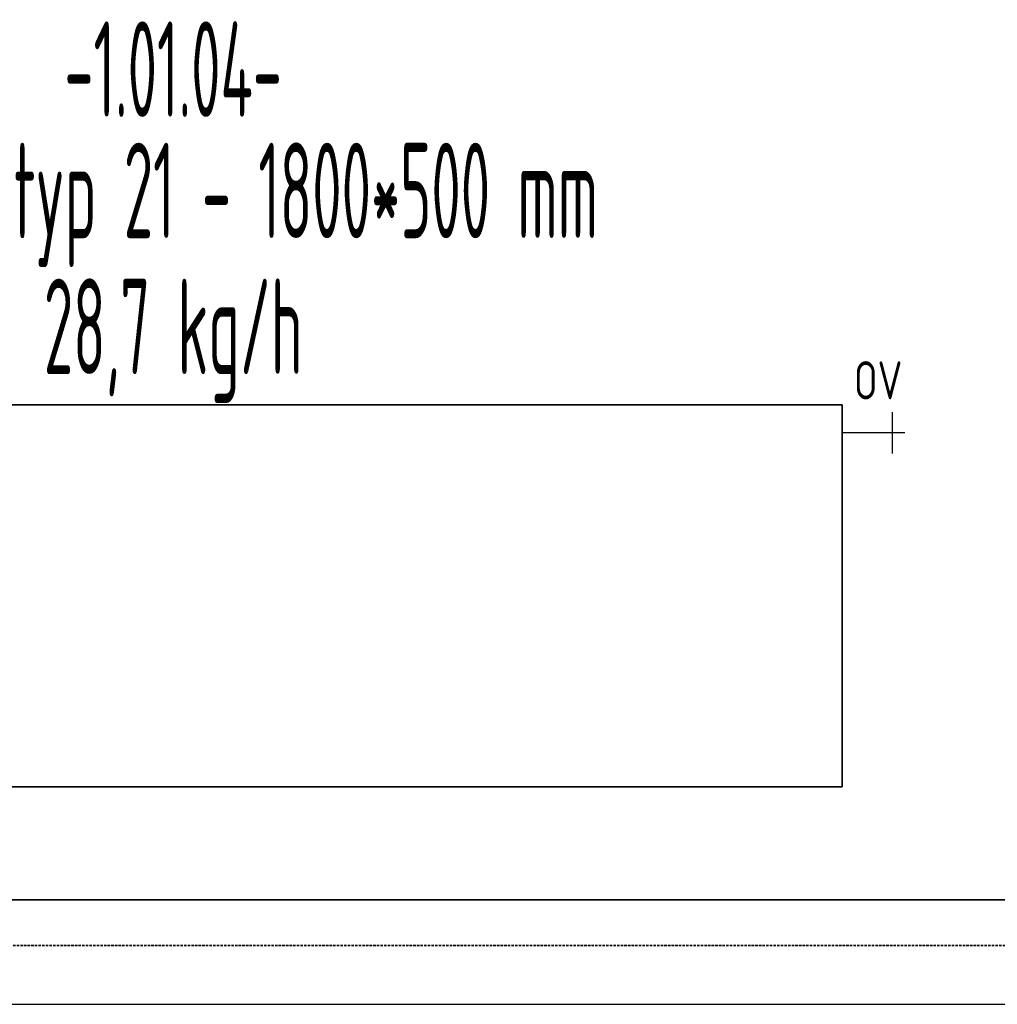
# Model space of a CAD drawing. Header units: millimetres. Extents: x 60394 to 199354, y 20895 to 166073.
# Tile 22 of 256: x 70388 to 71667, y 20895 to 22185. Entities that reach past the tile are written whole.
import ezdxf
from ezdxf.enums import TextEntityAlignment as Align

# ---------------------------------------------------------------- set-up
doc = ezdxf.new("R2010")
doc.units = ezdxf.units.MM
doc.linetypes.add('VERDECKT', pattern=[9.525, 6.35, -3.175])
for name, color, linetype, lineweight in [('JS_VYT_POPIS - OBECNĚ', 7, 'Continuous', 5), ('UT_SCHÉMA_POPIS', 7, 'VERDECKT', 5), ('UT_SCHÉMA_PŘÍVOD', 10, 'Continuous', 35), ('UT_SCHÉMA_SYMBOLY', 7, 'Continuous', 25), ('UT_SCHÉMA_ZPÁTEČKA', 172, 'VERDECKT', 35), ('UT_ZAŘÍZENÍ - OT', 3, 'Continuous', 35)]:
    doc.layers.add(name, color=color, linetype=linetype, lineweight=lineweight)
doc.styles.add('ISO 2.5', font='isocp.shx', dxfattribs={"width": 0.8, "height": 2.5})
doc.styles.add('VZT_POPIS', font='isocp.shx', dxfattribs={"width": 0.6, "height": 125})

msp = doc.modelspace()

# ---------------------------------------------------------------- linework, layer by layer
msp.add_line((64740.6, 20895.4), (199354.4, 20895.4))
at = {"layer": 'UT_SCHÉMA_PŘÍVOD'}
msp.add_line((73993.7, 21032.3), (67666.7, 21032.3), dxfattribs=at)
at = {"layer": 'UT_SCHÉMA_SYMBOLY'}
for p, q in [((71530.4, 21616.6), (71530.4, 21670.6)), ((71546.4, 21643.6), (71464.5, 21643.6))]:
    msp.add_line(p, q, dxfattribs=at)
at = {"layer": 'UT_SCHÉMA_ZPÁTEČKA', "ltscale": 0.5}
msp.add_line((74068.5, 20972.3), (67116.7, 20972.3), dxfattribs=at)
at = {"layer": 'UT_ZAŘÍZENÍ - OT', "linetype": 'Continuous'}
for p, q in [((71464.5, 21680.2), (69664.5, 21680.2)), ((71464.5, 21180.2), (71464.5, 21680.2)), ((69664.5, 21180.2), (71464.5, 21180.2))]:
    msp.add_line(p, q, dxfattribs=at)

# ---------------------------------------------------------------- texts
at = {"layer": 'JS_VYT_POPIS - OBECNĚ', "style": 'VZT_POPIS', "width": 0.5}
for s, p in [('-1.01.04-', (70588.7, 22120)), ('D-OT VK typ 21 - 1800*500 mm', (70588.7, 21961.1)), ('28,7 kg/h', (70588.7, 21783.1))]:
    msp.add_text(s, height=125, dxfattribs=at).set_placement(p, align=Align.MIDDLE_CENTER)
at = {"layer": 'UT_SCHÉMA_POPIS', "style": 'ISO 2.5', "width": 0.8}
msp.add_text('OV', height=50, dxfattribs=at).set_placement((71479.9, 21712.5), align=Align.MIDDLE_LEFT)

doc.saveas('drawing.dxf')
